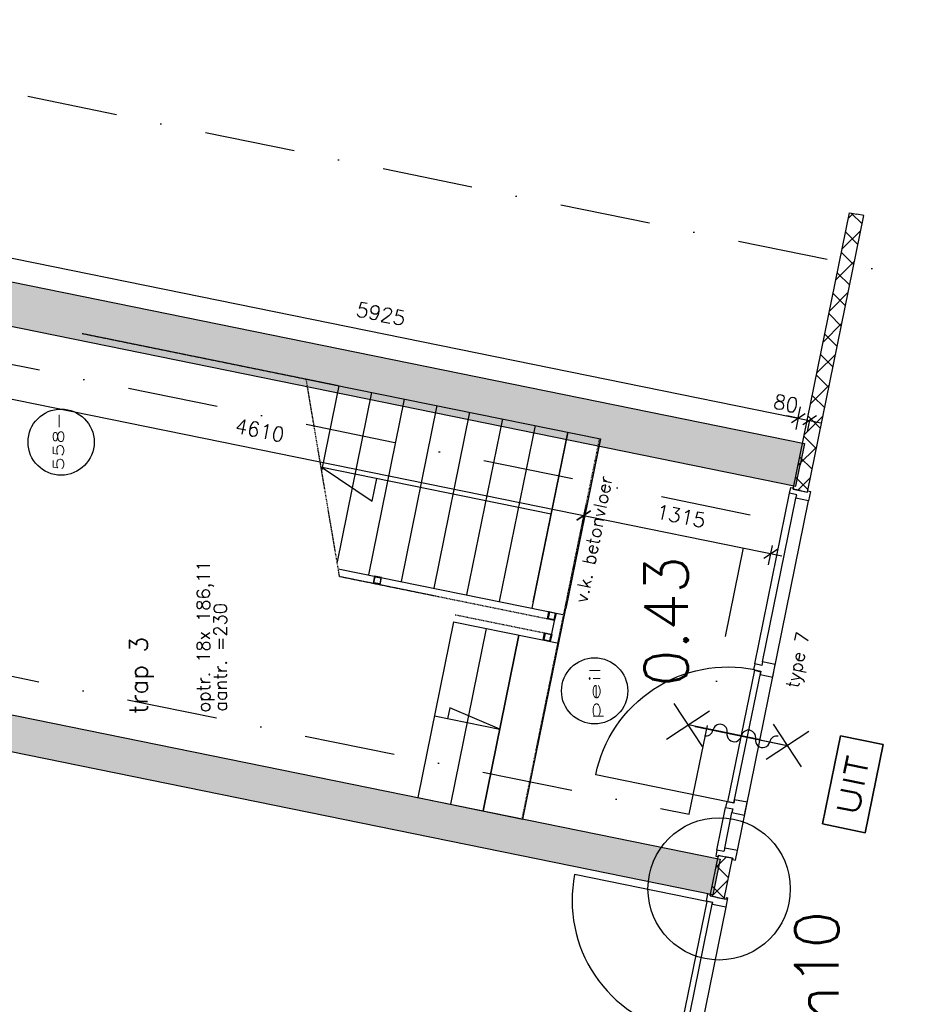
# Model space of a CAD drawing. Extents: x -84256 to 172857, y -58817 to 112048.
# Tile 8 of 90: x -77762 to -71649, y -43332 to -36542. Entities that reach past the tile are written whole.
import ezdxf
from ezdxf.enums import TextEntityAlignment as Align

# ---------------------------------------------------------------- set-up
doc = ezdxf.new("R2010")
doc.units = 0
doc.header["$LTSCALE"] = 50
doc.header["$MEASUREMENT"] = 0
doc.header["$PDMODE"] = 3
doc.header["$PDSIZE"] = 0.001
for name, pattern in [('DASHDOT', [25, 12.5, -6.25, 0, -6.25]), ('DD1', [2.66667, 1.66667, -0.5, 0, -0.5]), ('HIDDEN2', [0.1875, 0.125, -0.0625])]:
    doc.linetypes.add(name, pattern=pattern)
doc.layers.get('0').update_dxf_attribs({"linetype": 'CONTINUOUS'})
doc.layers.get('DEFPOINTS').update_dxf_attribs({"linetype": 'CONTINUOUS'})
for name, color, linetype in [('_BRANDCOMPART', 6, 'DASHDOT'), ('_DETAILNUMMERS', 4, 'CONTINUOUS'), ('_DETAILNUMMERSTEKST', 4, 'CONTINUOUS'), ('A--A21--_F12--', 7, 'CONTINUOUS'), ('A--A22--_F123-', 9, 'CONTINUOUS'), ('A--A28--_F-2--', 7, 'CONTINUOUS'), ('A--L21--', 3, 'CONTINUOUS'), ('A--L21--_F12--', 7, 'CONTINUOUS'), ('A--L22--_F-2--', 7, 'CONTINUOUS'), ('A--L24A1_TRAPPEN', 1, 'CONTINUOUS'), ('A--L24A3_TRAPPEN', 3, 'CONTINUOUS'), ('A--L24AC1_TRAPPEN', 1, 'HIDDEN2'), ('A--L28--', 7, 'CONTINUOUS'), ('A--L28--_F-2--', 7, 'CONTINUOUS'), ('A--L32--', 7, 'CONTINUOUS'), ('A--L32--_F-23-', 2, 'CONTINUOUS'), ('A--L32--_F123-', 1, 'CONTINUOUS'), ('A--L32--_F123-DRAAIR', 7, 'CONTINUOUS'), ('A--L3A1_VPORTS', 1, 'CONTINUOUS'), ('A--L63--', 7, 'CONTINUOUS'), ('A--L63--_F123-', 7, 'CONTINUOUS'), ('A--L65--', 7, 'CONTINUOUS'), ('A--L65--_F-23-', 7, 'CONTINUOUS'), ('A--L65--_F123-', 7, 'CONTINUOUS'), ('A--M$1A-_F123-', 1, 'CONTINUOUS'), ('A--T$1A-_F123-_RN', 4, 'CONTINUOUS'), ('A--T01A-25_TEKST', 2, 'CONTINUOUS'), ('A--T63--_F123-', 1, 'CONTINUOUS'), ('HELLINGBANEN_TRAPPEN', 1, 'CONTINUOUS'), ('STRAMIEN', 1, 'DD1'), ('TEKST_KOZIJNMERK', 10, 'CONTINUOUS'), ('X--LR---_CP', 7, 'CONTINUOUS')]:
    doc.layers.add(name, color=color, linetype=linetype)
doc.styles.add('ALFA-0_25', font='ROMANS')
doc.styles.add('HIEMSTRA', font='romans.shx')
doc.dimstyles.get("Standard").update_dxf_attribs({"dimscale": 40, "dimtxt": 2.5, "dimasz": 2, "dimexe": 0.3, "dimexo": 0.3, "dimgap": 2, "dimtad": 0, "dimdec": 0, "dimzin": 0, "dimdsep": 46, "dimtxsty": 'HIEMSTRA', "dimblk1": 'OBLIQUE', "dimblk2": 'OBLIQUE', "dimsah": 1, "dimcen": -0.09, "dimdle": 0.3, "dimse1": 1, "dimclrd": 2, "dimclre": 2, "dimclrt": 3, "dimadec": 0, "dimazin": 0, "dimtfac": 1, "dimtdec": 4, "dimtix": 1, "dimtmove": 0, "dimatfit": 3, "dimldrblk": 'OBLIQUE', "dimfxl": 1, "dimtvp": 625, "dimtolj": 1, "dimtzin": 0, "dimarcsym": 0})
doc.dimstyles.new('STANDARD$0', dxfattribs={"dimscale": 50, "dimtxt": 2.5, "dimasz": 2, "dimexe": 2, "dimexo": 0, "dimgap": 2, "dimtad": 1, "dimdec": 0, "dimzin": 0, "dimdsep": 46, "dimtxsty": 'ALFA-0_25', "dimblk1": 'OBLIQUE', "dimblk2": 'OBLIQUE', "dimsah": 1, "dimcen": -3, "dimdle": 2, "dimclrd": 1, "dimclre": 1, "dimclrt": 2, "dimadec": 0, "dimazin": 0, "dimtfac": 0.666667, "dimtofl": 0, "dimtmove": 2, "dimatfit": 3, "dimldrblk": 'OBLIQUE', "dimfxl": 1, "dimtvp": 0.833333, "dimtolj": 1, "dimtzin": 0, "dimarcsym": 0})

# ---------------------------------------------------------------- blocks, each defined once
blk = doc.blocks.new('*U827')
at = {"layer": 'A--A22--_F123-', "linetype": 'Continuous'}
for p, q in [((331.9, 1879.7), (363.6, 1911.4)), ((425.6, 1839), (350.6, 1914.1)), ((288.5, 1666.6), (416.6, 1794.7)), ((396.9, 1698), (312.1, 1782.8)), ((368.2, 1557), (283.4, 1641.8)), ((245, 1453.4), (373.2, 1581.6)), ((339.5, 1416), (254.7, 1500.8)), ((201.6, 1240.3), (329.8, 1368.5)), ((310.8, 1275), (226, 1359.8)), ((158.2, 1027.2), (286.4, 1155.4)), ((282, 1134.1), (197.3, 1218.8)), ((253.3, 993.1), (168.5, 1077.9)), ((114.8, 814.1), (243, 942.2)), ((224.6, 852.1), (139.8, 936.9)), ((195.9, 711.1), (111.1, 795.9)), ((71.4, 601), (199.6, 729.1)), ((167.2, 570.1), (82.4, 654.9)), ((28, 387.8), (156.1, 516)), ((138.4, 429.1), (53.7, 513.9)), ((109.7, 288.1), (24.9, 372.9)), ((-15.4, 174.7), (112.7, 302.9)), ((81, 147.2), (-3.8, 231.9)), ((52.3, 6.2), (-32.5, 91)), ((-17, 3.5), (69.3, 89.8))]:
    blk.add_line(p, q, dxfattribs=at)
blk = doc.blocks.new('*U704')
at = {"layer": 'A--L22--_F-2--', "color": 2, "linetype": 'Continuous'}
for points in [[(0, 0), (-49, 10), (339.3, 1916.3), (388.3, 1906.4)], [(0, 0), (49, -10), (437.3, 1896.4), (388.3, 1906.4)]]:
    blk.add_lwpolyline(points, dxfattribs=at).dxf.unprotected_set("ltscale", 0)
at = {"color": 1}
blk.add_blockref('*U827', (0, 0), dxfattribs=at)
blk = doc.blocks.new('*U819')
at = {"layer": 'A--A22--_F123-', "linetype": 'Continuous'}
for p, q in [((760.2, 3982.7), (791, 4013.5)), ((858.9, 3966.2), (817, 4008.2)), ((716.8, 3769.6), (845, 3897.7)), ((830.2, 3825.2), (745.4, 3910)), ((801.5, 3684.2), (716.7, 3769)), ((673.4, 3556.4), (801.6, 3684.6)), ((772.8, 3543.2), (688, 3628)), ((630, 3343.3), (758.2, 3471.5)), ((744.1, 3402.3), (659.3, 3487)), ((715.4, 3261.3), (630.6, 3346.1)), ((586.6, 3130.2), (714.8, 3258.4)), ((686.6, 3120.3), (601.9, 3205.1)), ((657.9, 2979.3), (573.1, 3064.1)), ((543.2, 2917.1), (671.3, 3045.2)), ((629.2, 2838.3), (544.4, 2923.1)), ((499.8, 2704), (627.9, 2832.1)), ((600.5, 2697.3), (515.7, 2782.1)), ((456.4, 2490.8), (584.5, 2619)), ((571.8, 2556.3), (487, 2641.1)), ((543, 2415.4), (458.3, 2500.1)), ((412.9, 2277.7), (541.1, 2405.9)), ((514.3, 2274.4), (429.5, 2359.2)), ((369.5, 2064.6), (497.7, 2192.8)), ((485.6, 2133.4), (400.8, 2218.2)), ((456.9, 1992.4), (372.1, 2077.2)), ((326.1, 1851.5), (454.3, 1979.7)), ((428.2, 1851.4), (343.4, 1936.2)), ((282.7, 1638.4), (410.9, 1766.5)), ((399.4, 1710.4), (314.7, 1795.2)), ((370.7, 1569.4), (285.9, 1654.2)), ((239.3, 1425.3), (367.5, 1553.4)), ((342, 1428.5), (257.2, 1513.2)), ((313.3, 1287.5), (228.5, 1372.2)), ((195.9, 1212.1), (324, 1340.3)), ((284.6, 1146.5), (199.8, 1231.3)), ((152.5, 999), (280.6, 1127.2)), ((255.8, 1005.5), (171.1, 1090.3)), ((109.1, 785.9), (237.2, 914.1)), ((227.1, 864.5), (142.3, 949.3)), ((198.4, 723.5), (113.6, 808.3)), ((65.7, 572.8), (193.8, 700.9)), ((169.7, 582.5), (84.9, 667.3)), ((22.2, 359.7), (150.4, 487.8)), ((141, 441.5), (56.2, 526.3)), ((112.3, 300.6), (27.5, 385.3)), ((-21.2, 146.5), (107, 274.7)), ((83.5, 159.6), (-1.3, 244.4)), ((44.2, 29.2), (-30, 103.4)), ((5.9, 3.9), (63.6, 61.6))]:
    blk.add_line(p, q, dxfattribs=at)
blk = doc.blocks.new('*U810')
at = {"layer": 'A--L22--_F-2--', "color": 2, "linetype": 'Continuous'}
for points in [[(-39, 59), (-39, 59), (767.5, 4018.3), (816.5, 4008.3)], [(59, 39), (59, 39), (865.5, 3998.3), (816.5, 4008.3)]]:
    blk.add_lwpolyline(points, dxfattribs=at).dxf.unprotected_set("ltscale", 0)
at = {"linetype": 'Continuous'}
blk.add_blockref('*U819', (0, 0), dxfattribs=at)
blk = doc.blocks.new('*U828')
at = {"layer": 'A--A22--_F123-', "linetype": 'Continuous'}
for p, q in [((-9, 206.1), (63.8, 278.9)), ((78.4, 134.3), (-6.4, 219.1)), ((-37.7, 7.7), (75.7, 121.1)), ((49.7, -6.6), (-35.1, 78.1))]:
    blk.add_line(p, q, dxfattribs=at)
blk = doc.blocks.new('*U703')
at = {"layer": 'A--L22--_F-2--', "color": 2, "linetype": 'Continuous'}
for points in [[(0, 0), (-49, 10), (8.1, 290.2), (57.1, 280.2)], [(0, 0), (49, -10), (106.1, 270.3), (57.1, 280.2)]]:
    blk.add_lwpolyline(points, dxfattribs=at).dxf.unprotected_set("ltscale", 0)
at = {"color": 1}
blk.add_blockref('*U828', (0, 0), dxfattribs=at)
blk = doc.blocks.new('Q060089-')
at = {"layer": 'A--L63--_F123-', "color": 1, "linetype": 'Continuous'}
blk.add_lwpolyline([(0, 0), (0, 300), (620, 300), (620, 0)], close=True, dxfattribs=at)
at = {"layer": 'X--LR---_CP'}
blk.add_point((620, 0), dxfattribs=at)
blk.add_point((620, 0), dxfattribs=at)
blk.add_point((620, 0), dxfattribs=at)
at = {"layer": 'A--T63--_F123-', "style": 'ALFA-0_25', "width": 1.279785}
blk.add_text('UIT', height=150, dxfattribs=at).set_placement((96.2, 73.1), (507.6, 73.1), align=Align.FIT)
at = {"layer": 'A--L63--_F123-', "linetype": 'Continuous'}
mesh = blk.add_polyface(dxfattribs=at)
corners = [(0, 0), (0, 300), (620, 300), (620, 0)]
mesh.append_faces([[corners[k] for k in face] for face in [(0, 1, 1, 1), (1, 2, 2, 2), (2, 3, 3, 3), (3, 0, 0, 0)]])
mesh.append_faces([[corners[k] for k in face] for face in [(0, 3, 2, 1)]], dxfattribs={"vtx0": -1, "vtx1": -1, "vtx2": -1, "vtx3": -1})
blk = doc.blocks.new('dr_930type4')
at = {"layer": 'A--L32--_F123-', "color": 1}
for p, q in [((67, 0), (1307, 0)), ((1057, -93.8), (1307, -93.8)), ((1038, -139), (1322, -139))]:
    blk.add_line(p, q, dxfattribs=at)
at = {"layer": 'A--L32--_F123-'}
for points in [[(0, -9), (0, 0), (67, 0), (67, -93.8), (52, -93.8), (52, -139), (0, -139), (0, -121), (12, -121), (12, -9), (0, -9)], [(969, 0), (1055, 0), (1057, 0), (1057, -93.8), (1057, -93.8), (1040, -93.8), (1040, -137), (1038, -139), (986, -139), (984, -137), (984, -93.8), (969, -93.8), (967, -93.8), (967, 0)], [(1374, -9), (1374, 0), (1307, 0), (1307, -93.8), (1322, -93.8), (1322, -139), (1374, -139), (1374, -121), (1362, -121), (1362, -9), (1374, -9)], [(54, -95.6), (54, -135.6), (980.1, -135.6), (977.1, -95.6), (54, -95.6)]]:
    blk.add_lwpolyline(points, close=True, dxfattribs=at)
blk.add_point((1374, 0), dxfattribs=at)
blk.add_point((1374, 0), dxfattribs=at)
at = {"layer": 'A--L32--_F123-DRAAIR', "color": 1}
blk.add_lwpolyline([(54, -135.6), (54, -1065.6, 0.414214), (973, -135.8)], format="xyb", dxfattribs=at)
at = {"layer": 'X--LR---_CP', "color": 1, "linetype": 'Continuous'}
blk.add_point((0, 0), dxfattribs=at)
at = {"layer": 'X--LR---_CP', "color": 1}
blk.add_point((982, 0), dxfattribs=at)
blk = doc.blocks.new('*U706')
at = {"layer": 'A--A21--_F12--', "color": 8}
for points in [[(0, 0), (25, 122.5), (6058, -1234), (6082.9, -1111.5)], [(6058, -1234), (6033, -1356.5), (0, 0), (-25, -122.5)]]:
    blk.add_solid(points, dxfattribs=at)
at = {"layer": 'A--L21--_F12--', "color": 3, "linetype": 'Continuous'}
for points in [[(0, 0), (25, 122.5), (6082.9, -1111.5), (6058, -1234)], [(0, 0), (25, 122.5), (6082.9, -1111.5), (6058, -1234)], [(6058, -1234), (6033, -1356.5), (-25, -122.5), (0, 0)], [(6058, -1234), (6033, -1356.5), (-25, -122.5), (0, 0)]]:
    blk.add_lwpolyline(points, dxfattribs=at)
blk = doc.blocks.new('_OBLIQUE')
at = {"color": 0, "linetype": 'ByBlock'}
blk.add_line((-0.5, -0.5), (0.5, 0.5), dxfattribs=at)
blk = doc.blocks.new('*D699')
at = {"layer": 'A--M$1A-_F123-', "color": 2, "lineweight": -2, "transparency": 16777216}
for p, q in [((19481.7, 26595.5), (19403.3, 26611.5)), ((19482.3, 26598.3), (19465.7, 26517.1)), ((19560.7, 26582.3), (19544.1, 26501.1)), ((19560.1, 26579.5), (19638.5, 26563.6))]:
    blk.add_line(p, q, dxfattribs=at)
at = {"layer": 'DEFPOINTS', "color": 0, "transparency": 16777216}
for p in [(19481.7, 26595.5), (19482.3, 26598.3), (19560.7, 26582.3)]:
    blk.add_point(p, dxfattribs=at)
at = {"layer": 'A--M$1A-_F123-', "color": 2, "lineweight": -2, "transparency": 16777216, "xscale": 80, "yscale": 80, "zscale": 80}
for p, rotation in [((19481.7, 26595.5), 348.4862903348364), ((19560.1, 26579.5), 168.4862903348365)]:
    blk.add_blockref('_OBLIQUE', p, dxfattribs=dict(at, rotation=rotation))
at = {"layer": 'A--M$1A-_F123-', "color": 3, "transparency": 16777216, "insert": (19397.1, 26696.1), "char_height": 100, "attachment_point": 5, "rotation": 348.48629, "style": 'HIEMSTRA'}
blk.add_mtext('\\A1;80', dxfattribs=at)
blk = doc.blocks.new('*D707')
at = {"layer": 'A--M$1A-_F123-', "color": 2, "lineweight": -2, "transparency": 16777216}
for p, q in [((13674.5, 27771.1), (13691.9, 27856.5)), ((13597.5, 27794.1), (19560.1, 26579.5)), ((19480.3, 26588.5), (19497.7, 26673.9))]:
    blk.add_line(p, q, dxfattribs=at)
at = {"layer": 'DEFPOINTS', "color": 0, "transparency": 16777216}
for p in [(13674.5, 27771.1), (19480.3, 26588.5), (19481.7, 26595.5)]:
    blk.add_point(p, dxfattribs=at)
at = {"layer": 'A--M$1A-_F123-', "color": 2, "lineweight": -2, "transparency": 16777216, "xscale": 80, "yscale": 80, "zscale": 80}
for p, rotation in [((13675.9, 27778.2), 168.4862903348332), ((19481.7, 26595.5), 348.4862903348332)]:
    blk.add_blockref('_OBLIQUE', p, dxfattribs=dict(at, rotation=rotation))
at = {"layer": 'A--M$1A-_F123-', "color": 3, "transparency": 16777216, "insert": (16604.8, 27314.2), "char_height": 100, "attachment_point": 5, "rotation": 348.48629, "style": 'HIEMSTRA'}
blk.add_mtext('\\A1;5925', dxfattribs=at)
blk = doc.blocks.new('Q020604-')
at = {"layer": 'A--A28--_F-2--', "color": 3}
for points in [[(-21, 21.1), (-25, -24.9), (-25, 25.1)], [(-21, 21.1), (-25, 25.1), (25, 25.1)], [(-21, 21.1), (-21, -20.9), (-25, -24.9)], [(25, 25.1), (21, 21.1), (-21, 21.1)], [(25, 25.1), (25, -24.9), (21, 21.1)], [(25, -24.9), (21, -20.9), (21, 21.1)], [(25, -24.9), (-25, -24.9), (-21, -20.9)], [(25, -24.9), (-21, -20.9), (21, -20.9)]]:
    blk.add_solid(points, dxfattribs=at)
at = {"layer": 'A--L28--_F-2--', "color": 3, "linetype": 'Continuous'}
blk.add_lwpolyline([(-25, -24.9), (-21, -20.9), (-21, 21.1), (21, 21.1), (21, -20.9), (-21, -20.9), (-25, -24.9), (25, -24.9), (25, 25.1), (-25, 25.1)], close=True, dxfattribs=at)
at = {"layer": 'X--LR---_CP', "color": 4, "linetype": 'Continuous'}
for p in [(-25, 0.1), (0, 0), (25, 0.1)]:
    blk.add_point(p, dxfattribs=at)
blk = doc.blocks.new('*D710')
at = {"layer": 'A--M$1A-_F123-', "color": 2, "lineweight": -2, "transparency": 16777216}
for p, q in [((13407.2, 26859.9), (18081.2, 25907.8)), ((13491, 26870.6), (13469.7, 26765.5)), ((18008.3, 25950.4), (17986.9, 25845.4))]:
    blk.add_line(p, q, dxfattribs=at)
at = {"layer": 'DEFPOINTS', "color": 0, "transparency": 16777216}
for p in [(13491, 26870.6), (18008.3, 25950.4), (18002.9, 25923.8)]:
    blk.add_point(p, dxfattribs=at)
at = {"layer": 'A--M$1A-_F123-', "color": 2, "lineweight": -2, "transparency": 16777216, "xscale": 80, "yscale": 80, "zscale": 80}
for p, rotation in [((13485.6, 26843.9), 168.4862903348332), ((18002.9, 25923.8), 348.4862903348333)]:
    blk.add_blockref('_OBLIQUE', p, dxfattribs=dict(at, rotation=rotation))
at = {"layer": 'A--M$1A-_F123-', "color": 3, "transparency": 16777216, "insert": (15770.2, 26511.2), "char_height": 100, "attachment_point": 5, "rotation": 348.48629, "style": 'HIEMSTRA'}
blk.add_mtext('\\A1;4610', dxfattribs=at)
blk = doc.blocks.new('*D711')
at = {"layer": 'A--M$1A-_F123-', "color": 2, "lineweight": -2, "transparency": 16777216}
for p, q in [((17924.5, 25939.7), (19369.8, 25645.3)), ((18014.4, 25980.2), (17986.9, 25845.4)), ((19302.9, 25717.8), (19275.4, 25582.9))]:
    blk.add_line(p, q, dxfattribs=at)
at = {"layer": 'DEFPOINTS', "color": 0, "transparency": 16777216}
for p in [(18014.4, 25980.2), (19302.9, 25717.8), (19291.4, 25661.3)]:
    blk.add_point(p, dxfattribs=at)
at = {"layer": 'A--M$1A-_F123-', "color": 2, "lineweight": -2, "transparency": 16777216, "xscale": 80, "yscale": 80, "zscale": 80}
for p, rotation in [((18002.9, 25923.8), 168.4862903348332), ((19291.4, 25661.3), 348.4862903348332)]:
    blk.add_blockref('_OBLIQUE', p, dxfattribs=dict(at, rotation=rotation))
at = {"layer": 'A--M$1A-_F123-', "color": 3, "transparency": 16777216, "insert": (18673.1, 25919.9), "char_height": 100, "attachment_point": 5, "rotation": 348.48629, "style": 'HIEMSTRA'}
blk.add_mtext('\\A1;1315', dxfattribs=at)
blk = doc.blocks.new('*U731')
at = {"layer": 'A--A21--_F12--', "color": 8, "linetype": 'Continuous'}
for points in [[(0, 0), (29.9, 147), (6055.6, -1233.5), (6085.6, -1086.6)], [(6055.6, -1233.5), (6025.7, -1380.5), (0, 0), (-29.9, -147)]]:
    blk.add_solid(points, dxfattribs=at)
at = {"layer": 'A--L21--_F12--', "color": 3, "linetype": 'Continuous'}
for points in [[(0, 0), (29.9, 147), (6085.6, -1086.6), (6055.6, -1233.5)], [(0, 0), (29.9, 147), (6085.6, -1086.6), (6055.6, -1233.5)], [(0, 0), (-29.9, -147), (6025.7, -1380.5), (6055.6, -1233.5)], [(0, 0), (-29.9, -147), (6025.7, -1380.5), (6055.6, -1233.5)]]:
    blk.add_lwpolyline(points, dxfattribs=at)
blk = doc.blocks.new('Q0340081')
at = {"layer": 'A--L32--_F123-', "color": 2, "linetype": 'Continuous'}
blk.add_lwpolyline([(0, 0), (0, -40), (926.12, -40), (923.12, 0), (0, 0)], close=True, dxfattribs=at)
at = {"layer": 'A--L32--_F123-', "color": 1, "linetype": 'Continuous'}
blk.add_lwpolyline([(0, -40), (0, -970, 0.4142136), (930, -40)], format="xyb", dxfattribs=at)
blk = doc.blocks.new('dr_930type7')
at = {"layer": 'A--L32--_F-23-', "color": 2, "linetype": 'Continuous'}
for points in [[(67, 0), (67, 89), (42, 89), (42, 139), (0, 139), (0, 119.5), (9, 119.5), (9, 19.5), (0, 19.5), (0, 0)], [(317, 0), (407, 0), (407, 89), (382, 89), (382, 139), (342, 139), (342, 89), (317, 89)], [(1287, 0), (1377, 0), (1377, 89), (1352, 89), (1352, 139), (1312, 139), (1312, 89), (1287, 89)], [(2528, 0), (2528, 89), (2553, 89), (2553, 139), (2595, 139), (2595, 119.5), (2586, 119.5), (2586, 19.5), (2595, 19.5), (2595, 0)]]:
    blk.add_lwpolyline(points, close=True, dxfattribs=at)
at = {"layer": 'A--L32--_F123-', "color": 1}
for p, q in [((42, 139), (342, 139)), ((1352, 139), (2553, 139)), ((67, 89), (317, 89)), ((1377, 89), (2528, 89)), ((67, 0), (2528, 0))]:
    blk.add_line(p, q, dxfattribs=at)
at = {"layer": 'A--L32--', "linetype": 'Continuous', "xscale": -1, "rotation": 180}
blk.add_blockref('Q0340081', (383.9, 91), dxfattribs=at)
blk = doc.blocks.new('S060204-')
at = {"layer": 'A--L65--_F-23-', "color": 255}
blk.add_circle((0, 0), 0.0123, dxfattribs=at)
at = {"layer": 'A--L65--_F123-', "color": 1, "linetype": 'Continuous'}
for points in [[(-1.25, 6.25), (1.25, 3.75)], [(1.25, 6.25), (-1.25, 3.75)], [(0, 0), (0, 5)]]:
    blk.add_lwpolyline(points, dxfattribs=at)
blk = doc.blocks.new('S060205A')
at = {"layer": 'A--L65--_F-23-', "color": 255}
blk.add_circle((0, -0.0123), 0.0123, dxfattribs=at)
at = {"layer": 'A--L65--_F123-', "color": 1, "linetype": 'Continuous'}
blk.add_lwpolyline([(0, -0.0123), (0, 6.2377)], dxfattribs=at)
for points in [[(-0.5, 5.7377, 0.41), (0, 5.2377)], [(0, 4.2377, 1), (0, 5.2377)], [(0, 4.2377, 1), (0, 3.2377)], [(0, 2.2377, 1), (0, 3.2377)], [(0, 2.2377, 1), (0, 1.2377)], [(0.5, 0.7377, 0.41), (0, 1.2377)]]:
    blk.add_lwpolyline(points, format="xyb", dxfattribs=at)
at = {"layer": 'A--L65--', "xscale": -1}
blk.add_blockref('S060204-', (0, 1.4877), dxfattribs=at)
blk.add_blockref('S060204-', (0, 1.4877), dxfattribs=at)
at = {"layer": 'A--L65--', "rotation": 180}
blk.add_blockref('S060204-', (0, 4.4877), dxfattribs=at)
blk.add_blockref('S060204-', (0, 4.4877), dxfattribs=at)
blk = doc.blocks.new('A$C33947343')
at = {"layer": '_BRANDCOMPART'}
blk.add_lwpolyline([(1951.2, 685.9), (9498.9, -851.6), (9919.2, 1211.5), (2371.5, 2749)], dxfattribs=at)
at = {"layer": '_DETAILNUMMERS'}
blk.add_circle((9704.7, -1366.4), 490.7, dxfattribs=at)
at = {"layer": 'A--L24A1_TRAPPEN'}
for points in [[(8545.9, 1218.5), (6968.3, 1539.8), (7312.1, 1308.1), (7343.8, 1463.3)], [(7741.7, -174.1), (8192.6, -265.2), (8192.6, -265.2), (7847.4, -118.5), (7832.5, -194.7)]]:
    blk.add_lwpolyline(points, dxfattribs=at)
at = {"layer": 'A--L24A3_TRAPPEN'}
for p, q in [((6857.7, 2149.4), (8886, 1736.3)), ((7083.1, 2103.5), (6963.3, 1515.6)), ((7308.5, 2057.6), (7070.3, 888.6)), ((7533.8, 2011.7), (7286.8, 799.1)), ((7759.2, 1965.8), (7512.2, 753.2)), ((7984.6, 1919.9), (7737.6, 707.3)), ((8210, 1874), (7962.9, 661.4)), ((8435.3, 1828.1), (8188.3, 615.5)), ((8660.7, 1782.2), (8413.7, 569.6)), ((8422.6, 613.2), (8660.6, 1781.7)), ((8886, 1736.3), (8648, 567.8)), ((7078.5, 841.6), (8639.1, 523.7)), ((8352.1, -884.9), (8648, 567.8)), ((7874, 475.4), (7627, -737.2)), ((7874, 475.4), (8599.1, 327.7)), ((8540.3, 339.7), (8580.3, 535.6)), ((8099.4, 429.5), (7852.4, -783.1)), ((8077.8, -829), (8324.8, 383.6)), ((8324.8, 383.6), (8077.8, -829)), ((7627, -737.2), (8352.1, -884.9))]:
    blk.add_line(p, q, dxfattribs=at)
at = {"layer": 'A--L24AC1_TRAPPEN'}
for p, q in [((5314.4, 2463.8), (7075.9, 2105)), ((7087.4, 788.7), (6857.7, 2149.4)), ((8878.6, 1737.8), (8344.6, -883.4)), ((7087.4, 788.7), (8570.3, 486.6)), ((7884, 524.4), (8550.3, 388.7))]:
    blk.add_line(p, q, dxfattribs=at)
at = {"layer": 'HELLINGBANEN_TRAPPEN'}
for centre in [(5168, 1714.3), (8846, -0.8)]:
    blk.add_circle(centre, 228.1, dxfattribs=at)
at = {"layer": 'STRAMIEN', "color": 8, "linetype": 'DASHDOT'}
blk.add_line((25149.2, -20.2), (2333.2, 4627.4), dxfattribs=at)
blk.add_line((25149.2, -20.2), (2333.2, 4627.4), dxfattribs=at)
at = {"layer": 'A--L21--', "linetype": 'Continuous'}
for name, p in [('*U704', (10265, 1379.8)), ('*U731', (4207.5, 2791.3)), ('*U703', (9691.2, -1425.1)), ('*U810', (10500.9, -5828.9))]:
    blk.add_blockref(name, p, dxfattribs=at)
at = {"layer": 'A--L21--'}
blk.add_blockref('*U706', (3628.7, -50.3), dxfattribs=at)
at = {"layer": 'A--L28--', "rotation": 348.4862903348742}
blk.add_blockref('Q020604-', (7348.5, 761), dxfattribs=at)
at = {"layer": 'A--L28--', "xscale": -1, "rotation": 168.4862903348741}
for p in [(8550.8, 516.2), (8520.9, 369.2)]:
    blk.add_blockref('Q020604-', p, dxfattribs=at)
at = {"layer": 'A--L32--', "color": 1, "rotation": 78.486290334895}
blk.add_blockref('dr_930type7', (9816.9, -1168), dxfattribs=at)
at = {"layer": 'A--L32--', "linetype": 'Continuous', "rotation": 258.486290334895}
blk.add_blockref('dr_930type4', (9763.2, -1427.5), dxfattribs=at)
at = {"layer": 'A--L63--', "linetype": 'Continuous', "rotation": 78.486290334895}
blk.add_blockref('Q060089-', (10711.7, -978.9), dxfattribs=at)
at = {"layer": 'A--L65--', "xscale": 100.0000000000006, "yscale": 100.0000000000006, "zscale": 2, "rotation": 258.3657332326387}
blk.add_blockref('S060205A', (9540.5, -246.6), dxfattribs=at)
at = {"layer": '_DETAILNUMMERSTEKST', "style": 'ALFA-0_25'}
blk.add_text('ih10', height=300, rotation=90, dxfattribs=at).set_placement((10528, -2380.3))
at = {"layer": 'A--T$1A-_F123-_RN', "style": 'ALFA-0_25'}
blk.add_text('0.43', height=300, rotation=90, dxfattribs=at).set_placement((9489.6, 27.8))
at = {"layer": 'A--T01A-25_TEKST', "style": 'HIEMSTRA'}
blk.add_text('trap 3', height=125, rotation=90, dxfattribs=at).set_placement((5764.8, -159.7))
at = {"layer": 'HELLINGBANEN_TRAPPEN', "style": 'HIEMSTRA'}
for s, width, p, p2 in [('558-', 1.43783, (5186.1, 1517.4), (5186.1, 1921.6)), ('peil', 2.212468, (8884, -203.3), (8884, 168.3))]:
    blk.add_text(s, height=72, rotation=90, dxfattribs=dict(at, width=width)).set_placement(p, p2, align=Align.FIT)
at = {"layer": 'TEKST_KOZIJNMERK', "style": 'HIEMSTRA'}
for s, rotation, p in [('v.k. betonvloer', 78.56414, (8794.1, 600.8)), ('optr. 18x 186,11', 90.07785, (6194.9, -150)), ('aantr. =230', 90.07785, (6311.6, -143.6)), ('type 7', 78.486, (10250, 13.6))]:
    blk.add_text(s, height=90, rotation=rotation, dxfattribs=at).set_placement(p)
at = {"layer": 'A--M$1A-_F123-'}
for p1, p2, distance, dimstyle, override, picture, middle in [((4442.4, 3055.7), (10248.1, 1873.1), 7.2, 'STANDARD$0', {"dimscale": 40, "dimtxsty": 'HIEMSTRA', "dimclrd": 2, "dimclre": 2, "dimclrt": 3, "dimtfac": 1}, '*D707', (7372.6, 2598.8)), ((4258.9, 2155.2), (8776.1, 1235), -27.2, 'Standard', {"dimcen": -0.09, "dimtdec": 4}, '*D710', (6538.1, 1795.9)), ((8782.2, 1264.9), (10070.8, 1002.4), -57.6, 'Standard', {"dimcen": -0.09, "dimtdec": 4}, '*D711', (9440.9, 1204.5))]:
    dim = blk.add_aligned_dim(p1=p1, p2=p2, distance=distance, dimstyle=dimstyle, override=override, dxfattribs=at)
    dim.commit()
    dim.dimension.update_dxf_attribs({"geometry": picture, "text_midpoint": middle, "insert": (-9232.1, -24715.4)})
dim = blk.add_linear_dim(base=(10249.6, 1880.1), p1=(10328.5, 1866.9), p2=(10250.1, 1882.9), angle=168.48629, dimstyle='STANDARD$0', override={"dimscale": 40, "dimtxsty": 'HIEMSTRA', "dimclrd": 2, "dimclre": 2, "dimclrt": 3, "dimtfac": 1}, dxfattribs=at)
dim.commit()
dim.dimension.update_dxf_attribs({"geometry": '*D699', "text_midpoint": (10165, 1980.7), "dimtype": 129, "insert": (-9232.1, -24715.4)})

msp = doc.modelspace()

# ---------------------------------------------------------------- block references
at = {"layer": 'A--L3A1_VPORTS'}
msp.add_blockref('A$C33947343', (-82644.2, -41169.9), dxfattribs=at)

doc.saveas('drawing.dxf')
